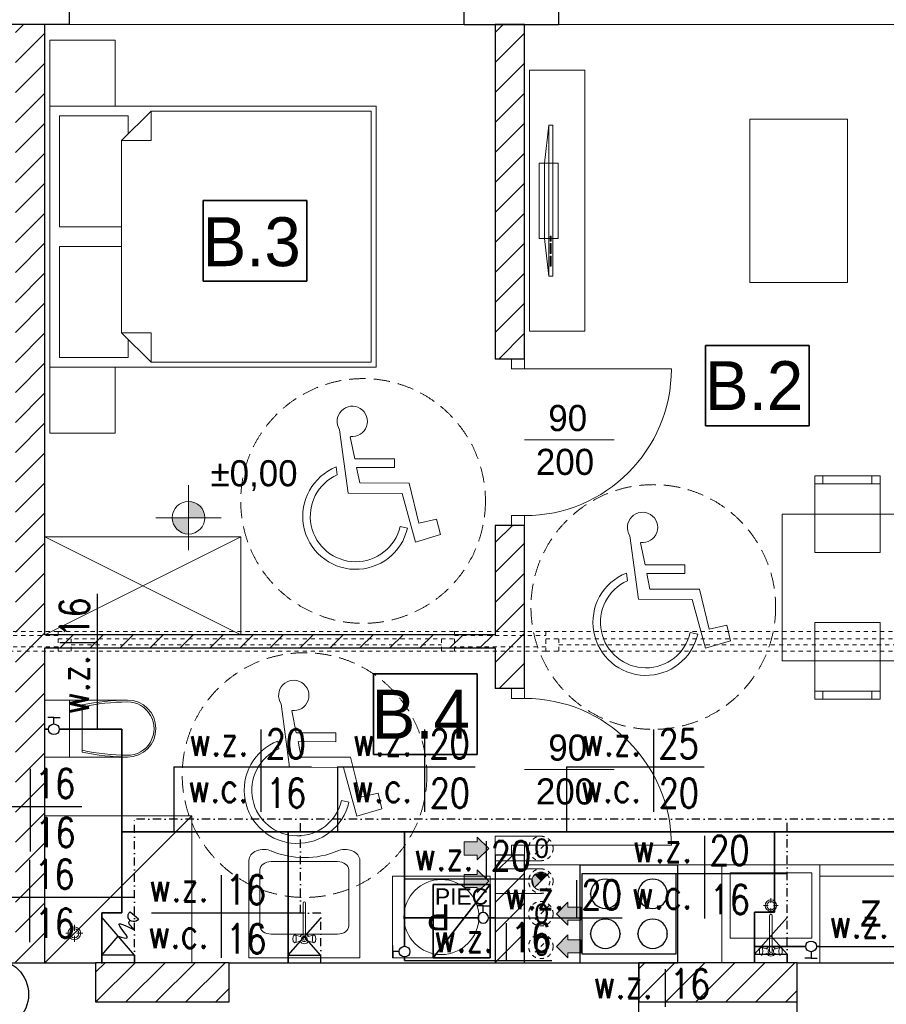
# Model space of a CAD drawing. Extents: x -220312 to -8310, y -91840 to 81907.
# Tile 29 of 128: x -184587 to -179275, y -3780 to 2255. Entities that reach past the tile are written whole.
import ezdxf

# ---------------------------------------------------------------- set-up
doc = ezdxf.new("R2010")
doc.units = 0
doc.header["$MEASUREMENT"] = 0
doc.set_wipeout_variables(frame=1)
for name, pattern in [('DASHDOT', [1, 0.5, -0.25, 0, -0.25]), ('Hidden Line', [50, 25, -25]), ('Krawędzie ukryte', [150, 100, -50])]:
    doc.linetypes.add(name, pattern=pattern)
for name, color, linetype in [('#armatura', 7, 'Continuous'), ('#kan_san-op', 34, 'Continuous'), ('BATERIA', 3, 'Continuous'), ('srednice', 3, 'Continuous')]:
    doc.layers.add(name, color=color, linetype=linetype)
for name, color, linetype, lineweight, true_color in [('Arch drzwi_Nr_Pióra__4', 7, 'Continuous', 9, 0x029e21), ('Arch okna_Nr_Pióra__4', 7, 'Continuous', 9, 0x029e21), ('arch wypelnienia_Nr_Pióra__89', 7, 'Continuous', 20, 0x71cebe), ('Arch wyposarzenie_Nr_Pióra__2', 7, 'Continuous', 13, 0x7f7f7f), ('Arch wyposarzenie_Nr_Pióra__9', 7, 'Continuous', 13, 0x3dad99), ('Arch wyposazenie_Nr_Pióra__9', 7, 'Continuous', 13, 0x3dad99), ('Arch ściany zewnętrzne_Nr_Pióra__9', 7, 'Continuous', 13, 0x3dad99)]:
    doc.layers.add(name, color=color, linetype=linetype, lineweight=lineweight, true_color=true_color)
for name, color, linetype, lineweight in [('Arch kominy_Nr_Pióra__1', 7, 'Continuous', 25), ('Arch kominy_Nr_Pióra__10', 134, 'Continuous', 18), ('Arch kominy_Nr_Pióra__21', 7, 'Continuous', 9), ('Arch opisy_Nr_Pióra__21', 7, 'Continuous', 9), ('arch wypelnienia_Nr_Pióra__21', 7, 'Continuous', 9), ('Arch wyposazenie_Nr_Pióra__100', 2, 'Continuous', 25), ('Arch wyposazenie_Nr_Pióra__26', 5, 'Continuous', 35), ('Arch ściany nośne_Nr_Pióra__21', 7, 'Continuous', 9), ('Arch ściany nośne_Nr_Pióra__27', 7, 'Continuous', 30), ('Drzwi ArchiCAD_Nr_Pióra__27', 7, 'Continuous', 30), ('Drzwi ArchiCAD_Nr_Pióra__5', 7, 'Continuous', 13), ('INWENT RZĘDNE_Nr_Pióra__21', 7, 'Continuous', 9), ('INWENT. OKNA_Nr_Pióra__101', 8, 'Continuous', 13), ('INWENT.ŚCIANY_Nr_Pióra__1', 7, 'Continuous', 25), ('INWENT.ŚCIANY_Nr_Pióra__101', 8, 'Continuous', 13), ('INWENT.ŚCIANY_Nr_Pióra__41', 7, 'Continuous', 15), ('IS_Ciepła_woda', 1, 'DASHDOT', 30), ('Istniejące stropy_Nr_Pióra__5', 7, 'Continuous', 13), ('PODKŁAD', 252, 'Continuous', 35), ('woda zimna', 5, 'Continuous', 35)]:
    doc.layers.add(name, color=color, linetype=linetype, lineweight=lineweight)
doc.styles.add('GENERATED_STYLE_2', font='txt')
doc.styles.add('GENERATED_STYLE_4', font='txt')
doc.styles.add('GENERATED_STYLE_6', font='txt')
doc.styles.add('GENERATED_STYLE_8', font='arial.ttf')
doc.styles.add('ROMANS', font='romans.shx', dxfattribs={"width": 0.85, "height": 0.11})
pattern_1 = [(45, (0, 0), (-91.92388, 91.92388), [])]

# ---------------------------------------------------------------- blocks, each defined once
blk = doc.blocks.new('parter')
at = {"layer": 'Arch ściany nośne_Nr_Pióra__21', "linetype": 'Continuous'}
h = blk.add_hatch(dxfattribs=at)
h.set_pattern_fill('Common_Brick', color=252, style=0, pattern_type=2)
h.set_pattern_definition(pattern_1)
h.paths.add_polyline_path([(-184612.4, 2224.9), (-184612.4, -3525.1), (-184432.4, -3525.1), (-184432.4, 2224.9)], flags=0)
h = blk.add_hatch(dxfattribs=at)
h.set_pattern_fill('Common_Brick', color=252, style=0, pattern_type=2)
h.set_pattern_definition(pattern_1)
h.paths.add_polyline_path([(-181492.4, 2224.9), (-181672.4, 2224.9), (-181672.4, 174.9), (-181572.4, 174.9), (-181492.4, 174.9)], flags=0)
h = blk.add_hatch(dxfattribs=at)
h.set_pattern_fill('Common_Brick', color=252, style=0, pattern_type=2)
h.set_pattern_definition(pattern_1)
h.paths.add_polyline_path([(-181672.4, -1845.1), (-181572.4, -1845.1), (-181492.4, -1845.1), (-181492.4, -845.1), (-181572.4, -845.1), (-181672.4, -845.1)], flags=0)
h = blk.add_hatch(dxfattribs=at)
h.set_pattern_fill('Common_Brick', color=252, style=0, pattern_type=2)
h.set_pattern_definition(pattern_1)
h.paths.add_polyline_path([(-184432.4, -1595.1), (-181672.4, -1595.1), (-181672.4, -1515.1), (-184432.4, -1515.1)], flags=0)
h = blk.add_hatch(dxfattribs=at)
h.set_pattern_fill('Common_Brick', color=252, style=0, pattern_type=2)
h.set_pattern_definition(pattern_1)
h.paths.add_polyline_path([(-181672.4, -3525.1), (-181492.4, -3525.1), (-181492.4, -2865.1), (-181572.4, -2865.1), (-181672.4, -2865.1)], flags=0)
h = blk.add_hatch(dxfattribs=at)
h.set_pattern_fill('Common_Brick', color=252, style=0, pattern_type=2)
h.set_pattern_definition(pattern_1)
h.paths.add_polyline_path([(-184122.4, -3765.1), (-183302.4, -3765.1), (-183302.4, -3525.1), (-184122.4, -3525.1)], flags=0)
h = blk.add_hatch(dxfattribs=at)
h.set_pattern_fill('Common_Brick', color=252, style=0, pattern_type=2)
h.set_pattern_definition(pattern_1)
h.paths.add_polyline_path([(-180792.4, -3765.1), (-179822.4, -3765.1), (-179822.4, -3525.1), (-180792.4, -3525.1)], flags=0)
at = {"layer": 'INWENT RZĘDNE_Nr_Pióra__21', "linetype": 'Continuous'}
for points in [[(-183552.4, -797.6), (-183452.4, -797.6), (-183460, -759.3), (-183481.7, -726.9), (-183514.2, -705.2), (-183552.4, -697.6)], [(-183552.4, -797.6), (-183652.4, -797.6), (-183644.8, -835.8), (-183623.1, -868.3), (-183590.7, -890), (-183552.4, -897.6)]]:
    blk.add_hatch(color=252, dxfattribs=at).paths.add_polyline_path(points, flags=0)
at = {"color": 252}
for p, q in [((-183462.6, 652.2), (-183462.6, 1146.3)), ((-183462.6, 1146.3), (-182827.3, 1146.3)), ((-182827.3, 1146.3), (-182827.3, 652.2)), ((-182827.3, 652.2), (-183462.6, 652.2)), ((-180382.6, -235.2), (-180382.6, 258.9)), ((-180382.6, 258.9), (-179747.3, 258.9)), ((-179747.3, 258.9), (-179747.3, -235.2)), ((-179747.3, -235.2), (-180382.6, -235.2)), ((-182418.7, -2249.5), (-182418.7, -1755.4)), ((-182418.7, -1755.4), (-181783.4, -1755.4)), ((-181783.4, -1755.4), (-181783.4, -2249.5)), ((-181783.4, -2249.5), (-182418.7, -2249.5))]:
    blk.add_line(p, q, dxfattribs=at)
at = {"layer": 'Arch kominy_Nr_Pióra__1', "color": 252, "linetype": 'Continuous'}
for points in [[(-181782.4, -2895.1), (-181782.4, -2755.1), (-181712.4, -2825.1)], [(-181782.4, -2865.1), (-181862.4, -2785.1), (-181782.4, -2785.1)], [(-181862.4, -2865.1), (-181862.4, -2785.1), (-181782.4, -2865.1)], [(-181782.4, -3095.1), (-181782.4, -2955.1), (-181712.4, -3025.1)], [(-181782.4, -3065.1), (-181862.4, -2985.1), (-181782.4, -2985.1)], [(-181862.4, -3065.1), (-181862.4, -2985.1), (-181782.4, -3065.1)], [(-181227.4, -3295.1), (-181297.4, -3225.1), (-181227.4, -3155.1)], [(-181147.4, -3265.1), (-181227.4, -3185.1), (-181147.4, -3185.1)], [(-181227.4, -3265.1), (-181227.4, -3185.1), (-181147.4, -3265.1)], [(-181227.4, -3495.1), (-181297.4, -3425.1), (-181227.4, -3355.1)], [(-181147.4, -3465.1), (-181227.4, -3385.1), (-181147.4, -3385.1)], [(-181227.4, -3465.1), (-181227.4, -3385.1), (-181147.4, -3465.1)]]:
    blk.add_solid(points, dxfattribs=at)
at = {"layer": 'Arch kominy_Nr_Pióra__21', "color": 252, "linetype": 'Continuous'}
for p, q in [((-181782.4, -2755.1), (-181712.4, -2825.1)), ((-181782.4, -2785.1), (-181782.4, -2755.1)), ((-181392.4, -2750.1), (-181672.4, -2750.1)), ((-181672.4, -2750.1), (-181672.4, -2900.1)), ((-181862.4, -2785.1), (-181782.4, -2785.1)), ((-181862.4, -2785.1), (-181862.4, -2865.1)), ((-181712.4, -2825.1), (-181782.4, -2895.1)), ((-181862.4, -2865.1), (-181782.4, -2865.1)), ((-181782.4, -2865.1), (-181782.4, -2895.1)), ((-181782.4, -2955.1), (-181712.4, -3025.1)), ((-181782.4, -2985.1), (-181782.4, -2955.1)), ((-181392.4, -2900.1), (-181672.4, -2900.1)), ((-181392.4, -2950.1), (-181672.4, -2950.1)), ((-181672.4, -2950.1), (-181672.4, -3100.1)), ((-181862.4, -2985.1), (-181782.4, -2985.1)), ((-181862.4, -2985.1), (-181862.4, -3065.1)), ((-181862.4, -3065.1), (-181782.4, -3065.1)), ((-181712.4, -3025.1), (-181782.4, -3095.1)), ((-181782.4, -3065.1), (-181782.4, -3095.1)), ((-181392.4, -3100.1), (-181672.4, -3100.1)), ((-181227.4, -3155.1), (-181297.4, -3225.1)), ((-181227.4, -3185.1), (-181227.4, -3155.1)), ((-181147.4, -3185.1), (-181227.4, -3185.1)), ((-181147.4, -3185.1), (-181147.4, -3265.1)), ((-181297.4, -3225.1), (-181227.4, -3295.1)), ((-181147.4, -3265.1), (-181227.4, -3265.1)), ((-181227.4, -3265.1), (-181227.4, -3295.1)), ((-181227.4, -3355.1), (-181297.4, -3425.1)), ((-181227.4, -3385.1), (-181227.4, -3355.1)), ((-181297.4, -3425.1), (-181227.4, -3495.1)), ((-181147.4, -3385.1), (-181227.4, -3385.1)), ((-181147.4, -3385.1), (-181147.4, -3465.1)), ((-181147.4, -3465.1), (-181227.4, -3465.1)), ((-181227.4, -3465.1), (-181227.4, -3495.1))]:
    blk.add_line(p, q, dxfattribs=at)
at = {"layer": 'Arch kominy_Nr_Pióra__21', "color": 252, "linetype": 'Hidden Line'}
for p, q in [((-181339.3, -2772.1), (-181445.4, -2878.2)), ((-181339.3, -2972.1), (-181445.4, -3078.2)), ((-181339.3, -3172.1), (-181445.4, -3278.2)), ((-181339.3, -3372.1), (-181445.4, -3478.2))]:
    blk.add_line(p, q, dxfattribs=at)
for centre, radius in [((-181392.4, -2825.1), 75), ((-181392.4, -3025.1), 75), ((-181392.4, -3025.1), 55), ((-181392.4, -3225.1), 75), ((-181392.4, -3425.1), 75)]:
    blk.add_circle(centre, radius, dxfattribs=at)
at = {"layer": 'Arch okna_Nr_Pióra__4', "color": 252, "linetype": 'Continuous'}
for p, q in [((-184282.4, 2224.9), (-181862.4, 2224.9)), ((-181282.4, 2224.9), (-178862.4, 2224.9)), ((-180942.4, -320.8), (-181492.4, -320.8)), ((-180942.4, -2340.8), (-181492.4, -2340.8))]:
    blk.add_line(p, q, dxfattribs=at)
at = {"layer": 'Arch opisy_Nr_Pióra__21', "color": 252, "linetype": 'Continuous'}
for p, q in [((-183462.6, 652.2), (-183462.6, 1146.3)), ((-183462.6, 1146.3), (-182827.3, 1146.3)), ((-182827.3, 1146.3), (-182827.3, 652.2)), ((-182827.3, 652.2), (-183462.6, 652.2)), ((-180382.6, -235.2), (-180382.6, 258.9)), ((-180382.6, 258.9), (-179747.3, 258.9)), ((-179747.3, 258.9), (-179747.3, -235.2)), ((-179747.3, -235.2), (-180382.6, -235.2)), ((-182418.7, -2249.5), (-182418.7, -1755.4)), ((-182418.7, -1755.4), (-181783.4, -1755.4)), ((-181783.4, -1755.4), (-181783.4, -2249.5)), ((-181783.4, -2249.5), (-182418.7, -2249.5))]:
    blk.add_line(p, q, dxfattribs=at)
at = {"layer": 'Arch opisy_Nr_Pióra__21', "color": 252, "linetype": 'Krawędzie ukryte'}
for centre in [(-182482.4, -695.1), (-180703.3, -1345.1), (-182841.1, -2375.1)]:
    blk.add_circle(centre, 750, dxfattribs=at)
at = {"layer": 'arch wypelnienia_Nr_Pióra__21', "color": 252, "linetype": 'Continuous'}
blk.add_line((-181431.3, -3064), (-181353.5, -2986.3), dxfattribs=at)
for start, end in [(45, 180), (180, 225)]:
    blk.add_arc((-181392.4, -3025.1), 55, start, end, dxfattribs=at)
at = {"layer": 'arch wypelnienia_Nr_Pióra__89', "color": 252, "linetype": 'Continuous'}
for points in [[(-181443.2, -3046.2), (-181447.4, -3025.1), (-181443.2, -3015)], [(-181431.3, -3064), (-181443.2, -3015), (-181431.3, -2986.3)], [(-181443.2, -3046.2), (-181443.2, -3015), (-181431.3, -3064)], [(-181392.4, -3025.1), (-181431.3, -2986.3), (-181392.4, -2970.1)], [(-181431.3, -3064), (-181431.3, -2986.3), (-181392.4, -3025.1)], [(-181392.4, -3025.1), (-181392.4, -2970.1), (-181353.5, -2986.3)]]:
    blk.add_solid(points, dxfattribs=at)
at = {"layer": 'Arch wyposarzenie_Nr_Pióra__2', "color": 252, "linetype": 'Continuous'}
for p, q in [((-182626.1, -258.1), (-182574, -647.3)), ((-182533.2, -436.1), (-182560.7, -301.3)), ((-182289.7, -437.1), (-182533.2, -436.1)), ((-182289.9, -490.4), (-182289.7, -437.1)), ((-182646.9, -486.7), (-182640.5, -534.4)), ((-182522.3, -489.4), (-182289.9, -490.4)), ((-182502.9, -584.7), (-182522.3, -489.4)), ((-182199.8, -585.9), (-182502.9, -584.7)), ((-182139.6, -830.4), (-182199.8, -585.9)), ((-182574, -647.3), (-182243.3, -648.6)), ((-182243.3, -648.6), (-182161.9, -947.8)), ((-182031.4, -806.8), (-182139.6, -830.4)), ((-182008.2, -901.3), (-182031.4, -806.8)), ((-182210.3, -861), (-182255.6, -850.7)), ((-182161.9, -947.8), (-182008.2, -901.3)), ((-180847, -908.1), (-180794.9, -1297.3)), ((-180754.1, -1086.1), (-180781.6, -951.3)), ((-180510.6, -1087.1), (-180754.1, -1086.1)), ((-180867.8, -1136.7), (-180861.4, -1184.4)), ((-180743.2, -1139.4), (-180510.8, -1140.4)), ((-180723.8, -1234.7), (-180743.2, -1139.4)), ((-180510.8, -1140.4), (-180510.6, -1087.1)), ((-180420.7, -1235.9), (-180723.8, -1234.7)), ((-180360.5, -1480.4), (-180420.7, -1235.9)), ((-180794.9, -1297.3), (-180464.2, -1298.6)), ((-180464.2, -1298.6), (-180382.8, -1597.8)), ((-180431.2, -1511), (-180476.5, -1500.7)), ((-180252.3, -1456.8), (-180360.5, -1480.4)), ((-180229.1, -1551.3), (-180252.3, -1456.8)), ((-180382.8, -1597.8), (-180229.1, -1551.3)), ((-182984.8, -1938.1), (-182932.7, -2327.3)), ((-182891.9, -2116.1), (-182919.5, -1981.3)), ((-183005.7, -2166.7), (-182999.3, -2214.4)), ((-182648.4, -2117.1), (-182891.9, -2116.1)), ((-182881.1, -2169.4), (-182648.6, -2170.4)), ((-182861.6, -2264.7), (-182881.1, -2169.4)), ((-182648.6, -2170.4), (-182648.4, -2117.1)), ((-182558.5, -2265.9), (-182861.6, -2264.7)), ((-182498.4, -2510.4), (-182558.5, -2265.9)), ((-182932.7, -2327.3), (-182602.1, -2328.6)), ((-182602.1, -2328.6), (-182520.6, -2627.8)), ((-182569, -2541), (-182614.3, -2530.7)), ((-182390.1, -2486.8), (-182498.4, -2510.4)), ((-182366.9, -2581.3), (-182390.1, -2486.8)), ((-182520.6, -2627.8), (-182366.9, -2581.3))]:
    blk.add_line(p, q, dxfattribs=at)
for centre, major_axis, start_param, end_param in [((-182548.5, -207), (92.9, 0), 4.583801, 10.008202), ((-182527.3, -789), (325.1, 0), 1.947533, 6.059917), ((-182527.3, -789), (278.7, 0), 1.989195, 6.059917), ((-180769.4, -857), (92.9, 0), 4.583801, 10.008202), ((-180748.2, -1439), (325.1, 0), 1.947533, 6.059917), ((-180748.2, -1439), (278.7, 0), 1.989195, 6.059917), ((-182907.3, -1887), (92.9, 0), 4.583801, 10.008202), ((-182886.1, -2469), (325.1, 0), 1.947533, 6.059917), ((-182886.1, -2469), (278.7, 0), 1.989195, 6.059917)]:
    blk.add_ellipse(centre, major_axis=major_axis, ratio=0.999933, start_param=start_param, end_param=end_param, dxfattribs=at)
at = {"layer": 'Arch wyposarzenie_Nr_Pióra__9', "color": 252, "linetype": 'Continuous'}
for p, q in [((-184432.4, -3525.1), (-183532.4, -2625.1)), ((-183532.4, -2625.1), (-184432.4, -2625.1)), ((-183532.4, -2625.1), (-183532.4, -3525.1)), ((-183182.4, -2897.9), (-183182.4, -3495.1)), ((-183114.4, -3299.5), (-183114.4, -2955.9)), ((-183046.4, -2905.1), (-182638.4, -2905.1)), ((-182570.4, -2955.9), (-182570.4, -3299.5)), ((-182502.4, -3495.1), (-182502.4, -2897.9)), ((-179982.4, -3129.7), (-179982.4, -3158.5)), ((-182850.3, -3380.7), (-182850.3, -3160.5)), ((-182834.5, -3160.5), (-182834.5, -3380.7)), ((-180027.9, -3175.1), (-179999.1, -3175.1)), ((-179982.4, -3191.8), (-179982.4, -3220.6)), ((-179965.7, -3175.1), (-179936.9, -3175.1)), ((-179990.3, -3236.3), (-179990.3, -3456.5)), ((-179974.5, -3456.5), (-179974.5, -3236.3)), ((-184252.4, -3329.6), (-184252.4, -3294)), ((-184303.5, -3345.1), (-184267.9, -3345.1)), ((-184252.4, -3396.3), (-184252.4, -3360.7)), ((-184236.8, -3345.1), (-184201.2, -3345.1)), ((-183046.4, -3350.2), (-182638.4, -3350.2)), ((-182912.3, -3375.8), (-182911.5, -3369.3)), ((-182912.3, -3382.8), (-182912.3, -3375.8)), ((-182911.5, -3369.3), (-182910, -3364)), ((-182910, -3364), (-182907.9, -3360.5)), ((-182902.8, -3356.8), (-182907.9, -3360.5)), ((-182902.8, -3356.8), (-182900, -3355.3)), ((-182862.5, -3367.3), (-182900, -3355.3)), ((-182900, -3355.3), (-182897.2, -3356.8)), ((-182897.2, -3356.8), (-182894.7, -3360.9)), ((-182894.7, -3360.9), (-182892.9, -3367.3)), ((-182892.9, -3367.3), (-182891.9, -3375.1)), ((-182891.9, -3375.1), (-182891.9, -3383.5)), ((-182822.3, -3367.3), (-182784.8, -3355.3)), ((-182792.9, -3375.1), (-182791.9, -3367.3)), ((-182792.9, -3383.5), (-182792.9, -3375.1)), ((-182791.9, -3367.3), (-182790.1, -3360.9)), ((-182790.1, -3360.9), (-182787.6, -3356.8)), ((-182787.6, -3356.8), (-182784.8, -3355.3)), ((-182784.8, -3355.3), (-182782, -3356.8)), ((-182782, -3356.8), (-182776.8, -3360.5)), ((-182776.8, -3360.5), (-182774.8, -3364)), ((-182774.8, -3364), (-182773.2, -3369.3)), ((-182773.2, -3369.3), (-182772.4, -3375.8)), ((-182772.4, -3375.8), (-182772.4, -3382.8)), ((-182911.5, -3389.3), (-182912.3, -3382.8)), ((-182910, -3394.6), (-182911.5, -3389.3)), ((-182907.9, -3398.1), (-182910, -3394.6)), ((-182902.8, -3401.9), (-182907.9, -3398.1)), ((-182900, -3403.3), (-182902.8, -3401.9)), ((-182862.5, -3391.3), (-182900, -3403.3)), ((-182897.2, -3401.9), (-182900, -3403.3)), ((-182894.7, -3397.7), (-182897.2, -3401.9)), ((-182892.9, -3391.3), (-182894.7, -3397.7)), ((-182891.9, -3383.5), (-182892.9, -3391.3)), ((-182822.3, -3391.3), (-182784.8, -3403.3)), ((-182791.9, -3391.3), (-182792.9, -3383.5)), ((-182790.1, -3397.7), (-182791.9, -3391.3)), ((-182787.6, -3401.9), (-182790.1, -3397.7)), ((-182784.8, -3403.3), (-182787.6, -3401.9)), ((-182782, -3401.9), (-182784.8, -3403.3)), ((-182782, -3401.9), (-182776.8, -3398.1)), ((-182774.8, -3394.6), (-182776.8, -3398.1)), ((-182773.2, -3389.3), (-182774.8, -3394.6)), ((-182772.4, -3382.8), (-182773.2, -3389.3)), ((-180050, -3439.8), (-180051.5, -3445.1)), ((-180047.9, -3436.4), (-180050, -3439.8)), ((-180042.8, -3432.6), (-180047.9, -3436.4)), ((-180040, -3431.1), (-180042.8, -3432.6)), ((-180002.5, -3443.1), (-180040, -3431.1)), ((-180037.2, -3432.6), (-180040, -3431.1)), ((-180034.7, -3436.8), (-180037.2, -3432.6)), ((-180032.9, -3443.1), (-180034.7, -3436.8)), ((-179962.3, -3443.1), (-179924.8, -3431.1)), ((-179930.1, -3436.8), (-179931.9, -3443.1)), ((-179927.6, -3432.6), (-179930.1, -3436.8)), ((-179924.8, -3431.1), (-179927.6, -3432.6)), ((-179922, -3432.6), (-179924.8, -3431.1)), ((-179922, -3432.6), (-179916.8, -3436.4)), ((-179914.8, -3439.8), (-179916.8, -3436.4)), ((-179913.2, -3445.1), (-179914.8, -3439.8)), ((-183182.4, -3495.1), (-182502.4, -3495.1)), ((-180051.5, -3445.1), (-180052.3, -3451.7)), ((-180052.3, -3451.7), (-180052.3, -3458.6)), ((-180052.3, -3458.6), (-180051.5, -3465.1)), ((-180051.5, -3465.1), (-180050, -3470.5)), ((-180050, -3470.5), (-180047.9, -3473.9)), ((-180042.8, -3477.7), (-180047.9, -3473.9)), ((-180042.8, -3477.7), (-180040, -3479.1)), ((-180002.5, -3467.2), (-180040, -3479.1)), ((-180040, -3479.1), (-180037.2, -3477.7)), ((-180037.2, -3477.7), (-180034.7, -3473.5)), ((-180034.7, -3473.5), (-180032.9, -3467.1)), ((-180031.9, -3451), (-180032.9, -3443.1)), ((-180032.9, -3467.1), (-180031.9, -3459.3)), ((-180031.9, -3459.3), (-180031.9, -3451)), ((-179962.3, -3467.2), (-179924.8, -3479.1)), ((-179931.9, -3443.1), (-179932.9, -3451)), ((-179932.9, -3451), (-179932.9, -3459.3)), ((-179932.9, -3459.3), (-179931.9, -3467.1)), ((-179931.9, -3467.1), (-179930.1, -3473.5)), ((-179930.1, -3473.5), (-179927.6, -3477.7)), ((-179927.6, -3477.7), (-179924.8, -3479.1)), ((-179924.8, -3479.1), (-179922, -3477.7)), ((-179922, -3477.7), (-179916.8, -3473.9)), ((-179916.8, -3473.9), (-179914.8, -3470.5)), ((-179914.8, -3470.5), (-179913.2, -3465.1)), ((-179912.4, -3451.7), (-179913.2, -3445.1)), ((-179913.2, -3465.1), (-179912.4, -3458.6)), ((-179912.4, -3458.6), (-179912.4, -3451.7))]:
    blk.add_line(p, q, dxfattribs=at)
for centre, radius in [((-182002.4, -3245.1), 230), ((-179982.4, -3175.1), 35), ((-179982.4, -3175.1), 25), ((-184252.4, -3345.1), 39.4), ((-184252.4, -3345.1), 28.1)]:
    blk.add_circle(centre, radius, dxfattribs=at)
for centre, radius, start, end in [((-182842.4, -3160.5), 7.88, 0, 180), ((-179982.4, -3236.3), 7.88, 0, 180), ((-182842.4, -3379.3), 30, 105.22531, 152.02347), ((-182842.4, -3379.3), 16.8, 118.05488, 61.94512), ((-182842.4, -3379.3), 30, 27.97653, 74.77469), ((-182842.4, -3379.3), 30, 207.97653, 332.02347), ((-182842.4, -3379.3), 8, 190, 350), ((-179982.4, -3455.1), 30, 105.22531, 152.02347), ((-179982.4, -3455.1), 30, 27.97653, 74.77469), ((-179982.4, -3455.1), 30, 207.97653, 332.02347), ((-179982.4, -3455.1), 16.8, 118.05488, 61.94512), ((-179982.4, -3455.1), 8, 190, 350)]:
    blk.add_arc(centre, radius, start, end, dxfattribs=at)
for centre, major_axis, start_param, end_param in [((-183092.2, -2897.9), (90.2, 0), 0.993924, 3.141593), ((-182592.6, -2897.9), (90.2, 0), 6.283185, 8.430854), ((-182842.4, -2578.6), (405.3, 0), 4.18494, 5.236377), ((-183044.9, -2957), (69.5, 0), 1.592282, 3.120107), ((-182639.9, -2957), (69.5, 0), 0.021486, 1.549311), ((-183044.9, -3298.3), (69.5, 0), 3.163078, 4.690903), ((-182639.9, -3298.3), (69.5, 0), 4.733875, 6.2617)]:
    blk.add_ellipse(centre, major_axis=major_axis, ratio=0.746013, start_param=start_param, end_param=end_param, dxfattribs=at)
at = {"layer": 'Arch wyposazenie_Nr_Pióra__100', "color": 252, "linetype": 'Continuous'}
for p, q in [((-181152.4, -3525.1), (-181152.4, -2925.1)), ((-181152.4, -2925.1), (-180552.4, -2925.1)), ((-180552.4, -3525.1), (-180552.4, -2925.1)), ((-181142.4, -2980.1), (-181142.4, -3470.1)), ((-180562.4, -2980.1), (-181142.4, -2980.1)), ((-180562.4, -3470.1), (-180562.4, -2980.1)), ((-181142.4, -3470.1), (-180562.4, -3470.1)), ((-181152.4, -3525.1), (-180552.4, -3525.1))]:
    blk.add_line(p, q, dxfattribs=at)
for centre, start, end in [((-180997.4, -3102.6), 0, 180), ((-180707.4, -3102.6), 0, 180), ((-180997.4, -3102.6), 180, 0), ((-180707.4, -3102.6), 180, 0), ((-180997.4, -3347.6), 0, 180), ((-180707.4, -3347.6), 0, 180), ((-180997.4, -3347.6), 180, 0), ((-180707.4, -3347.6), 180, 0)]:
    blk.add_arc(centre, 90, start, end, dxfattribs=at)
for p in [(-181087.4, -3102.6), (-180907.4, -3102.6), (-180797.4, -3102.6), (-180617.4, -3102.6), (-181087.4, -3347.6), (-180907.4, -3347.6), (-180797.4, -3347.6), (-180617.4, -3347.6)]:
    blk.add_point(p, dxfattribs=at)
at = {"layer": 'Arch wyposazenie_Nr_Pióra__26', "color": 252, "linetype": 'Continuous'}
for p, q in [((-181702.4, -3045.1), (-182052.4, -3495.1)), ((-182052.4, -3045.1), (-181702.4, -3045.1)), ((-182052.4, -3495.1), (-182052.4, -3045.1)), ((-181702.4, -3045.1), (-181702.4, -3495.1)), ((-181702.4, -3495.1), (-182052.4, -3495.1))]:
    blk.add_line(p, q, dxfattribs=at)
at = {"layer": 'Arch wyposazenie_Nr_Pióra__9', "color": 252, "linetype": 'Continuous'}
for p, q in [((-184402.4, 2128.6), (-184402.4, 1724.9)), ((-184002.4, 2128.6), (-184402.4, 2128.6)), ((-184002.4, 1724.9), (-184002.4, 2128.6)), ((-181462.4, 1944.9), (-181462.4, 344.9)), ((-181122.4, 1944.9), (-181462.4, 1944.9)), ((-181122.4, 344.9), (-181122.4, 1944.9)), ((-184402.4, 1724.9), (-184002.4, 1724.9)), ((-182402.4, 1724.9), (-184402.4, 1724.9)), ((-184402.4, 124.9), (-184402.4, 1724.9)), ((-183782.4, 1694.9), (-183962.4, 1514.9)), ((-182432.4, 1694.9), (-183782.4, 1694.9)), ((-183782.4, 1694.9), (-183782.4, 1514.9)), ((-182432.4, 924.9), (-182432.4, 1694.9)), ((-182402.4, 124.9), (-182402.4, 1724.9)), ((-183922.4, 1664.9), (-184342.4, 1664.9)), ((-184342.4, 1664.9), (-184342.4, 984.9)), ((-183922.4, 1554.9), (-183922.4, 1664.9)), ((-180112.4, 1644.9), (-180112.4, 644.9)), ((-179512.4, 1644.9), (-180112.4, 1644.9)), ((-179512.4, 644.9), (-179512.4, 1644.9)), ((-181369.5, 1376.2), (-181344.5, 1607.6)), ((-181344.5, 1607.6), (-181344.5, 682.1)), ((-181344.5, 1607.6), (-181319.5, 1607.6)), ((-181319.5, 1607.6), (-181319.5, 682.1)), ((-183962.4, 1514.9), (-183922.4, 1554.9)), ((-183962.4, 1514.9), (-183962.4, 924.9)), ((-183962.4, 984.9), (-183962.4, 1514.9)), ((-183962.4, 1514.9), (-183782.4, 1514.9)), ((-181402.4, 913.5), (-181402.4, 1376.2)), ((-181402.4, 1376.2), (-181286.7, 1376.2)), ((-181369.5, 913.5), (-181369.5, 1376.2)), ((-181286.7, 1376.2), (-181286.7, 913.5)), ((-184342.4, 984.9), (-183962.4, 984.9)), ((-183962.4, 924.9), (-183962.4, 334.9)), ((-182432.4, 154.9), (-182432.4, 924.9)), ((-181286.7, 913.5), (-181402.4, 913.5)), ((-181344.5, 682.1), (-181369.5, 913.5)), ((-181329.5, 928.9), (-181335.8, 928.9)), ((-181335.8, 928.9), (-181335.8, 898)), ((-181329.5, 898), (-181329.5, 928.9)), ((-183962.4, 864.9), (-184342.4, 864.9)), ((-184342.4, 864.9), (-184342.4, 184.9)), ((-183962.4, 334.9), (-183962.4, 864.9)), ((-181335.8, 898), (-181329.5, 898)), ((-181335.8, 882.6), (-181335.8, 820.9)), ((-181329.5, 882.6), (-181335.8, 882.6)), ((-181329.5, 820.9), (-181329.5, 882.6)), ((-181335.8, 820.9), (-181329.5, 820.9)), ((-181335.8, 805.5), (-181335.8, 743.8)), ((-181329.5, 805.5), (-181335.8, 805.5)), ((-181329.5, 743.8), (-181329.5, 805.5)), ((-181335.8, 743.8), (-181329.5, 743.8)), ((-181319.5, 682.1), (-181344.5, 682.1)), ((-180112.4, 644.9), (-179512.4, 644.9)), ((-183922.4, 294.9), (-183962.4, 334.9)), ((-183962.4, 334.9), (-183782.4, 154.9)), ((-183962.4, 334.9), (-183782.4, 334.9)), ((-183782.4, 154.9), (-183782.4, 334.9)), ((-181462.4, 344.9), (-181122.4, 344.9)), ((-183922.4, 184.9), (-183922.4, 294.9)), ((-184342.4, 184.9), (-183922.4, 184.9)), ((-184402.4, -278.9), (-184402.4, 124.9)), ((-184402.4, 124.9), (-184002.4, 124.9)), ((-184402.4, 124.9), (-182402.4, 124.9)), ((-184002.4, 124.9), (-184002.4, -278.9)), ((-183782.4, 154.9), (-182432.4, 154.9)), ((-184002.4, -278.9), (-184402.4, -278.9)), ((-179713.3, -540.1), (-179713.3, -1010.1)), ((-179313.3, -540.1), (-179713.3, -540.1)), ((-179663.3, -590.1), (-179663.3, -540.1)), ((-179363.3, -590.1), (-179363.3, -540.1)), ((-179313.3, -1010.1), (-179313.3, -540.1)), ((-179713.3, -590.1), (-179313.3, -590.1)), ((-178512.4, -775.1), (-179913.3, -775.1)), ((-179913.3, -775.1), (-179913.3, -1675.1)), ((-183232.4, -915.1), (-184432.4, -1515.1)), ((-184432.4, -915.1), (-183232.4, -1515.1)), ((-183232.4, -915.1), (-184432.4, -915.1)), ((-183232.4, -1515.1), (-183232.4, -915.1)), ((-179713.3, -1010.1), (-179313.3, -1010.1)), ((-179713.3, -1910.1), (-179713.3, -1440.1)), ((-179713.3, -1440.1), (-179313.3, -1440.1)), ((-179313.3, -1440.1), (-179313.3, -1910.1)), ((-179913.3, -1675.1), (-178512.4, -1675.1)), ((-179713.3, -1860.1), (-179313.3, -1860.1)), ((-179663.3, -1860.1), (-179663.3, -1910.1)), ((-179363.3, -1860.1), (-179363.3, -1910.1)), ((-184282.4, -1915.1), (-184432.4, -1915.1)), ((-183926.3, -1915.1), (-184282.4, -1915.1)), ((-184282.4, -2265.1), (-184282.4, -1915.1)), ((-179313.3, -1910.1), (-179713.3, -1910.1)), ((-184204.6, -1945.3), (-184204.6, -2234.9)), ((-184282.4, -2265.1), (-184432.4, -2265.1)), ((-183926.3, -2265.1), (-184282.4, -2265.1)), ((-178482.4, -2925.1), (-181492.4, -2925.1)), ((-180282.4, -2925.1), (-180282.4, -3525.1)), ((-179682.4, -2925.1), (-180282.4, -2925.1)), ((-179682.4, -2925.1), (-179682.4, -3525.1)), ((-179682.4, -2925.1), (-179082.4, -2925.1)), ((-179682.4, -3525.1), (-179682.4, -2925.1)), ((-182302.4, -2995.1), (-181702.4, -2995.1)), ((-182302.4, -3495.1), (-182302.4, -2995.1)), ((-181702.4, -2995.1), (-181702.4, -3495.1)), ((-180232.4, -2975.1), (-179732.4, -2975.1)), ((-180232.4, -3375.1), (-180232.4, -2975.1)), ((-179732.4, -2975.1), (-179732.4, -3375.1)), ((-179682.4, -3475.1), (-179682.4, -2975.1)), ((-179682.4, -2995.1), (-179082.4, -2995.1)), ((-179732.4, -3375.1), (-180232.4, -3375.1)), ((-181702.4, -3495.1), (-182302.4, -3495.1)), ((-179682.4, -3525.1), (-180282.4, -3525.1)), ((-179082.4, -3525.1), (-179682.4, -3525.1))]:
    blk.add_line(p, q, dxfattribs=at)
for centre, major_axis, start_param, end_param in [((-183906.3, -3416.3), (0, 1501.3), 0.013398, 0.201367), ((-183906.3, -3416.3), (0, 1489.9), 0.013398, 0.202926), ((-183926.3, -2090.1), (0, 163.6), 3.126427, 6.283185), ((-183926.3, -2090.1), (0, 175), 3.141593, 6.283185), ((-183906.3, -764), (0, 1489.9), 2.938667, 3.128195), ((-183906.3, -764), (0, 1501.3), 2.940225, 3.128195)]:
    blk.add_ellipse(centre, major_axis=major_axis, ratio=0.99359, start_param=start_param, end_param=end_param, dxfattribs=at)
at = {"layer": 'Arch ściany nośne_Nr_Pióra__27', "color": 252, "linetype": 'Continuous'}
for p, q in [((-184432.4, 2224.9), (-184612.4, 2224.9)), ((-184432.4, -1515.1), (-184432.4, 2224.9)), ((-181492.4, 2224.9), (-181672.4, 2224.9)), ((-181672.4, 2224.9), (-181672.4, 174.9)), ((-181492.4, 174.9), (-181492.4, 2224.9)), ((-181572.4, 174.9), (-181672.4, 174.9)), ((-181492.4, 174.9), (-181572.4, 174.9)), ((-181672.4, -845.1), (-181672.4, -1515.1)), ((-181572.4, -845.1), (-181672.4, -845.1)), ((-181492.4, -845.1), (-181572.4, -845.1)), ((-181492.4, -1845.1), (-181492.4, -845.1)), ((-181672.4, -1515.1), (-184432.4, -1515.1)), ((-184432.4, -3525.1), (-184432.4, -1595.1)), ((-184432.4, -1595.1), (-181672.4, -1595.1)), ((-181672.4, -1595.1), (-181672.4, -1845.1)), ((-181572.4, -1845.1), (-181672.4, -1845.1)), ((-181492.4, -1845.1), (-181572.4, -1845.1)), ((-181672.4, -2865.1), (-181672.4, -3525.1)), ((-181572.4, -2865.1), (-181672.4, -2865.1)), ((-181492.4, -2865.1), (-181572.4, -2865.1)), ((-181492.4, -3525.1), (-181492.4, -2865.1)), ((-184612.4, -3525.1), (-184432.4, -3525.1)), ((-184122.4, -3525.1), (-184122.4, -3765.1)), ((-183302.4, -3525.1), (-184122.4, -3525.1)), ((-183302.4, -3765.1), (-183302.4, -3525.1)), ((-181672.4, -3525.1), (-181492.4, -3525.1)), ((-180792.4, -3525.1), (-180792.4, -3765.1)), ((-179822.4, -3525.1), (-180792.4, -3525.1)), ((-179822.4, -3765.1), (-179822.4, -3525.1)), ((-184122.4, -3765.1), (-183302.4, -3765.1)), ((-180792.4, -3765.1), (-179822.4, -3765.1))]:
    blk.add_line(p, q, dxfattribs=at)
at = {"layer": 'Arch ściany zewnętrzne_Nr_Pióra__9', "color": 252, "linetype": 'Continuous'}
blk.add_line((-184432.4, -1915.1), (-184432.4, -2265.1), dxfattribs=at)
at = {"layer": 'Drzwi ArchiCAD_Nr_Pióra__27', "color": 252, "linetype": 'Continuous'}
for p, q in [((-181492.4, 174.9), (-181572.4, 174.9)), ((-181492.4, -845.1), (-181572.4, -845.1)), ((-181492.4, -1845.1), (-181572.4, -1845.1)), ((-181492.4, -2865.1), (-181572.4, -2865.1))]:
    blk.add_line(p, q, dxfattribs=at)
at = {"layer": 'Drzwi ArchiCAD_Nr_Pióra__5', "color": 252, "linetype": 'Continuous'}
for p, q in [((-181572.4, 174.9), (-181492.4, 174.9)), ((-181572.4, 114.9), (-181572.4, 174.9)), ((-181492.4, 174.9), (-181492.4, 114.9)), ((-181492.4, 114.9), (-181572.4, 114.9)), ((-181492.4, 114.9), (-180592.4, 114.9)), ((-181572.4, -785.1), (-181492.4, -785.1)), ((-181572.4, -845.1), (-181572.4, -785.1)), ((-181492.4, -785.1), (-181492.4, -845.1)), ((-181492.4, -845.1), (-181572.4, -845.1)), ((-181492.4, -1845.1), (-181572.4, -1845.1)), ((-181572.4, -1845.1), (-181572.4, -1905.1)), ((-181492.4, -1905.1), (-181492.4, -1845.1)), ((-181572.4, -1905.1), (-181492.4, -1905.1)), ((-181572.4, -2805.1), (-181572.4, -2865.1)), ((-181492.4, -2805.1), (-181572.4, -2805.1)), ((-181492.4, -2805.1), (-180592.4, -2805.1)), ((-181492.4, -2865.1), (-181492.4, -2805.1)), ((-181572.4, -2865.1), (-181492.4, -2865.1))]:
    blk.add_line(p, q, dxfattribs=at)
for centre, start, end in [((-181492.4, 114.9), 270, 0), ((-181492.4, -2805.1), 0, 90)]:
    blk.add_arc(centre, 900, start, end, dxfattribs=at)
at = {"layer": 'INWENT RZĘDNE_Nr_Pióra__21', "color": 252, "linetype": 'Continuous'}
for p, q in [((-183552.4, -997.6), (-183552.4, -597.6)), ((-183752.4, -797.6), (-183352.4, -797.6))]:
    blk.add_line(p, q, dxfattribs=at)
blk.add_circle((-183552.4, -797.6), 100, dxfattribs=at)
at = {"layer": 'INWENT. OKNA_Nr_Pióra__101', "color": 252, "linetype": 'Hidden Line'}
for p, q in [((-184352.4, -1495.1), (-181922.4, -1495.1)), ((-181362.4, -1495.1), (-178932.4, -1495.1)), ((-184352.4, -1540.1), (-181922.4, -1540.1)), ((-184272.4, -1615.1), (-184272.4, -1540.1)), ((-182002.4, -1615.1), (-182002.4, -1540.1)), ((-181362.4, -1540.1), (-178932.4, -1540.1)), ((-181282.4, -1615.1), (-181282.4, -1540.1)), ((-184352.4, -1615.1), (-181922.4, -1615.1)), ((-184272.4, -1577.6), (-182002.4, -1577.6)), ((-181362.4, -1615.1), (-178932.4, -1615.1)), ((-181282.4, -1577.6), (-179012.4, -1577.6))]:
    blk.add_line(p, q, dxfattribs=at)
at = {"layer": 'INWENT.ŚCIANY_Nr_Pióra__1', "color": 252, "linetype": 'Continuous'}
for p, q in [((-184282.4, 2224.9), (-184282.4, 2644.9)), ((-181862.4, 2224.9), (-181862.4, 2644.9)), ((-181282.4, 2224.9), (-181282.4, 2644.9)), ((-184282.4, 2224.9), (-184942.4, 2224.9)), ((-181862.4, 2224.9), (-181282.4, 2224.9)), ((-184922.4, -3525.1), (-184122.4, -3525.1)), ((-184122.4, -3525.1), (-184122.4, -3765.1)), ((-183302.4, -3525.1), (-180792.4, -3525.1)), ((-183302.4, -3765.1), (-183302.4, -3525.1)), ((-180792.4, -3945.1), (-180792.4, -3525.1)), ((-179822.4, -3945.1), (-179822.4, -3525.1)), ((-179822.4, -3525.1), (-173772.4, -3525.1)), ((-184122.4, -3765.1), (-183302.4, -3765.1))]:
    blk.add_line(p, q, dxfattribs=at)
at = {"layer": 'INWENT.ŚCIANY_Nr_Pióra__101', "color": 252, "linetype": 'Hidden Line'}
for p, q in [((-184352.4, -1495.1), (-184702.4, -1495.1)), ((-184352.4, -1615.1), (-184352.4, -1495.1)), ((-181922.4, -1495.1), (-181362.4, -1495.1)), ((-181922.4, -1615.1), (-181922.4, -1495.1)), ((-181362.4, -1495.1), (-181362.4, -1615.1)), ((-184352.4, -1520.1), (-184727.4, -1520.1)), ((-181922.4, -1520.1), (-181362.4, -1520.1)), ((-186102.4, -1615.1), (-184352.4, -1615.1)), ((-186077.4, -1590.1), (-184352.4, -1590.1)), ((-181362.4, -1590.1), (-181922.4, -1590.1)), ((-181362.4, -1615.1), (-181922.4, -1615.1))]:
    blk.add_line(p, q, dxfattribs=at)
at = {"layer": 'INWENT.ŚCIANY_Nr_Pióra__41', "color": 252, "linetype": 'Continuous'}
blk.add_line((-184122.4, -3525.1), (-183302.4, -3525.1), dxfattribs=at)
at = {"layer": 'Istniejące stropy_Nr_Pióra__5', "color": 252, "linetype": 'Krawędzie ukryte'}
blk.add_line((-180792.4, -3525.1), (-179822.4, -3525.1), dxfattribs=at)
at = {"layer": 'Arch drzwi_Nr_Pióra__4', "color": 252, "linetype": 'Continuous', "style": 'GENERATED_STYLE_6'}
for s, p in [('90', (-181346.9, -266.7)), ('200', (-181423.1, -535.4)), ('90', (-181346.9, -2286.7)), ('200', (-181423.1, -2555.4))]:
    blk.add_text(s, height=160, dxfattribs=at).set_placement(p)
at = {"layer": 'Arch kominy_Nr_Pióra__10', "color": 252, "linetype": 'Continuous', "style": 'GENERATED_STYLE_6'}
for p in [(-181432.4, -2883.3), (-181432.4, -3283.3), (-181432.4, -3483.3)]:
    blk.add_text('0', height=120, dxfattribs=at).set_placement(p)
at = {"layer": 'Arch opisy_Nr_Pióra__21', "color": 252, "linetype": 'Continuous'}
for s, height, style, p in [('B.3', 300, 'GENERATED_STYLE_4', (-183466.4, 744.1)), ('B.2', 300, 'GENERATED_STYLE_4', (-180386.3, -138.2)), ('B.4', 300, 'GENERATED_STYLE_4', (-182429.6, -2152.5)), ('PIEC', 100, 'GENERATED_STYLE_8', (-182041.8, -3169.6))]:
    blk.add_text(s, height=height, dxfattribs=dict(at, style=style)).set_placement(p)
at = {"layer": 'Arch wyposazenie_Nr_Pióra__9', "color": 252, "linetype": 'Continuous', "style": 'GENERATED_STYLE_6'}
blk.add_text('P', height=160, rotation=180, dxfattribs=at).set_placement((-181949, -3166.9))
blk.add_text('Z', height=160, dxfattribs=at).set_placement((-179435.7, -3303.4))
at = {"layer": 'INWENT RZĘDNE_Nr_Pióra__21', "color": 252, "insert": (-183417.8, -634.9), "char_height": 160, "attachment_point": 7, "style": 'GENERATED_STYLE_2'}
blk.add_mtext('{±0,00}', dxfattribs=at)
blk = doc.blocks.new('123')
at = {"layer": 'BATERIA'}
for p, q in [((3328807.82, 5990842.9), (3328807.82, 5990847.57)), ((3328827.82, 5990842.9), (3328807.82, 5990820.42)), ((3328807.82, 5990842.9), (3328817.82, 5990831.66)), ((3328827.82, 5990842.9), (3328807.82, 5990842.9)), ((3328827.82, 5990842.9), (3328827.82, 5990847.57))]:
    blk.add_line(p, q, dxfattribs=at)
blk = doc.blocks.new('zawór')
at = {"layer": '#armatura', "color": 6}
for p, q in [((35456.52, -2395.35), (35452.78, -2395.35)), ((35456.52, -2399.32), (35456.52, -2395.35)), ((35456.52, -2395.35), (35460.27, -2395.35))]:
    blk.add_line(p, q, dxfattribs=at)
blk.add_circle((35456.52, -2402.6), 3.28, dxfattribs=at)
blk = doc.blocks.new('WANBATERIA')
at = {"layer": 'BATERIA'}
for p, q in [((-7.33, 26.43), (-12.48, 22.2)), ((-10, 0), (10, 23.27)), ((10, 0), (0, 11.63))]:
    blk.add_line(p, q, dxfattribs=at)
blk.add_arc((-9.5, 23.82), 3.39, 208.55521, 50.14282, dxfattribs=at)
blk.add_spline([(0, 11.63), (-5.62, 10.58), (-0.67, 19.12), (-10.12, 15.53), (-6.75, 20.47), (-7.42, 21.14)], degree=3, dxfattribs=at)
blk = doc.blocks.new('A$C2C9D34AD')
at = {"layer": '#armatura', "color": 3}
for p, q in [((45.8, 200.2), (-0.9, 200)), ((46.7, 0.2), (45.8, 200.2)), ((46.7, 0.2), (0, 0))]:
    blk.add_line(p, q, dxfattribs=at)
at = {"layer": '#armatura', "lineweight": 30, "xscale": -10, "yscale": 10, "zscale": 10, "rotation": 270.2452055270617}
blk.add_blockref('WANBATERIA', (46.2, 100.2), dxfattribs=at)
blk = doc.blocks.new('A$C38944C4B')
at = {"rotation": 359.7547680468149}
blk.add_blockref('A$C2C9D34AD', (-0.8, -200), dxfattribs=at)

msp = doc.modelspace()

# ---------------------------------------------------------------- linework, layer by layer
at = {"layer": '#kan_san-op', "color": 7, "extrusion": (0, 0, -1)}
msp.add_ellipse((-184749.3, -3719.4), major_axis=(-152.9, -152.9), ratio=1, start_param=3.926991, end_param=10.210176, dxfattribs=at)
at = {"layer": 'IS_Ciepła_woda', "ltscale": 100}
for p, q in [((-175612.4, -2645.7), (-183884, -2645.7)), ((-183884, -3530.4), (-183884, -2645.7)), ((-182865.3, -3221), (-182865.3, -2645.7)), ((-179882.3, -3519.6), (-179882.3, -2645.7)), ((-182742.3, -3221), (-182865.3, -3221)), ((-182742.3, -3524.7), (-182742.3, -3221))]:
    msp.add_line(p, q, dxfattribs=at)
at = {"layer": 'srednice', "color": 7}
for p, q in [((-184110.4, -2094.6), (-184110.7, -1263.6)), ((-184340.4, -1562.1), (-184110.6, -1562.1)), ((-183108.4, -2095.3), (-183108.4, -2600.5)), ((-182104.9, -2095.3), (-182104.9, -2600.5)), ((-180701.1, -2095.3), (-180701.1, -2600.5)), ((-184522.9, -2337.8), (-184522.9, -2843)), ((-183642.1, -2325.1), (-182799.3, -2325.1)), ((-183642.1, -2325.1), (-183642.1, -2722.8)), ((-182638.6, -2325.1), (-181795.8, -2325.1)), ((-182638.6, -2325.1), (-182638.6, -2722.8)), ((-181234.8, -2325.1), (-180392, -2325.1)), ((-181234.8, -2325.1), (-181234.8, -2722.8)), ((-185128.4, -2567.6), (-184207.3, -2567.6)), ((-180388.6, -2748.3), (-180388.6, -3253.5)), ((-181728.7, -2781.2), (-181728.7, -3010.9)), ((-184526.4, -2893.9), (-184526.4, -3399.1)), ((-183352.3, -2989.1), (-183352.3, -3494.3)), ((-182228.1, -3011.2), (-181449, -3010.9)), ((-180855.3, -2978.1), (-179882.3, -2978.1)), ((-181173.1, -3019.9), (-181173.1, -3249.7)), ((-184974.1, -3123.7), (-183884, -3123.7)), ((-183779.7, -3218.8), (-182865.3, -3218.8)), ((-181672.4, -3249.9), (-180893.4, -3249.6)), ((-181605.1, -3281.9), (-181605.1, -3511.7)), ((-179681.4, -3425.1), (-178902.3, -3424.7)), ((-182228.1, -3512), (-181325.4, -3511.7)), ((-180629.8, -3565.4), (-180629.8, -3795.2))]:
    msp.add_line(p, q, dxfattribs=at)
at = {"layer": 'woda zimna', "color": 5}
for p, q in [((-184432.4, -2094.6), (-184410.4, -2094.6)), ((-184344.9, -2094.6), (-183961.1, -2094.6)), ((-183961.1, -2094.6), (-183961.1, -3218.8)), ((-175612.4, -2722.7), (-183961.1, -2722.8)), ((-182942.3, -3524.7), (-182942.4, -2722.8)), ((-182228.1, -3424.5), (-182228.1, -2722.8)), ((-179959.4, -3215.9), (-179959.4, -2722.8)), ((-184084, -3530.4), (-184084, -3218.8)), ((-184084, -3218.8), (-183961.1, -3218.8)), ((-181778.9, -3249.9), (-182228.1, -3249.9)), ((-181672.4, -3249.9), (-181713.4, -3249.9)), ((-180082.3, -3519.6), (-180082.3, -3215.9)), ((-179959.4, -3215.9), (-180082.3, -3215.9)), ((-179768.9, -3425.1), (-180082.3, -3425.1)), ((-179681.4, -3425.1), (-179703.4, -3425.1)), ((-182228.1, -3512), (-182228.1, -3490))]:
    msp.add_line(p, q, dxfattribs=at)

# ---------------------------------------------------------------- block references
at = {"layer": 'BATERIA', "xscale": 10, "yscale": 10, "zscale": 10, "rotation": 180.00840585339}
for p in [(33096546.3, 59909834), (33099406.3, 59909839.1)]:
    msp.add_blockref('123', p, dxfattribs=at)
at = {"layer": 'IS_Ciepła_woda', "ltscale": 10, "rotation": 89.99999999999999}
msp.add_blockref('A$C38944C4B', (-184084, -3523.9), dxfattribs=at)
at = {"layer": 'PODKŁAD'}
msp.add_blockref('parter', (0, 0), dxfattribs=at)
at = {"layer": 'woda zimna', "color": 5, "linetype": 'Continuous', "yscale": 10, "zscale": 10}
for p, xscale, rotation in [((-538942.9, 21931.4), 10, 359.999997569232), ((172819.1, 20776), -10, 2.430767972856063e-06), ((-206254, -358022.5), 10, 89.99999756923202), ((174829.1, -27451), 10, 179.9999950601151)]:
    msp.add_blockref('zawór', p, dxfattribs=dict(at, xscale=xscale, rotation=rotation))

# ---------------------------------------------------------------- texts
at = {"layer": 'srednice', "color": 3, "style": 'ROMANS', "width": 0.8}
for s, rotation, p in [('16', 90, (-184161.3, -1532.9)), ('w.z.', 90, (-184162.7, -2003.3)), ('w.z.', 360, (-182170, -2958.8)), ('20', 360, (-181699.6, -2960.2)), ('20', 360, (-181143.9, -3199)), ('w.z.', 360, (-181614.3, -3197.6)), ('w.z.', 360, (-179623.3, -3372.7)), ('16', 360, (-181576, -3461)), ('w.z.', 360, (-182046.4, -3459.6))]:
    msp.add_text(s, height=180, rotation=rotation, dxfattribs=at).set_placement(p)
for s, p in [('20', (-183079.3, -2274.4)), ('20', (-182075.7, -2274.4)), ('25', (-180671.9, -2274.4)), ('w.z.', (-183549.6, -2256.2)), ('w.z.', (-182546.1, -2256.2)), ('w.z.', (-181142.3, -2256.2)), ('16', (-184493.8, -2516.9)), ('w.c.', (-183555.5, -2541.4)), ('16', (-183077.3, -2575.1)), ('w.c.', (-182551.9, -2541.4)), ('20', (-182073.8, -2575.1)), ('w.c.', (-181148.1, -2541.4)), ('20', (-180670, -2575.1)), ('16', (-184491.8, -2817.6)), ('w.z.', (-180829.8, -2909.2)), ('20', (-180359.4, -2927.4)), ('16', (-184497.2, -3073)), ('w.z.', (-183793.5, -3150)), ('16', (-183323.2, -3168.2)), ('w.c.', (-180835.6, -3194.4)), ('16', (-180357.5, -3228.1)), ('16', (-184495.3, -3373.7)), ('w.c.', (-183799.3, -3435.2)), ('16', (-183321.2, -3468.9)), ('w.z.', (-181071, -3743.1)), ('16', (-180600.6, -3744.5))]:
    msp.add_text(s, height=180, dxfattribs=at).set_placement(p)

# ---------------------------------------------------------------- next in the draw order: wipeouts: each hides what was drawn before it
at = {"ltscale": 10}
msp.add_wipeout([(-200770.3, 11108.9), (-198285.2, 10498.9), (-198285.2, -17981.1), (-159380.3, -17981.1), (-158770.3, -18591.1), (-200770.3, -18591.1)], dxfattribs=at).dxf.layer = '#kan_san-op'

doc.saveas('drawing.dxf')
